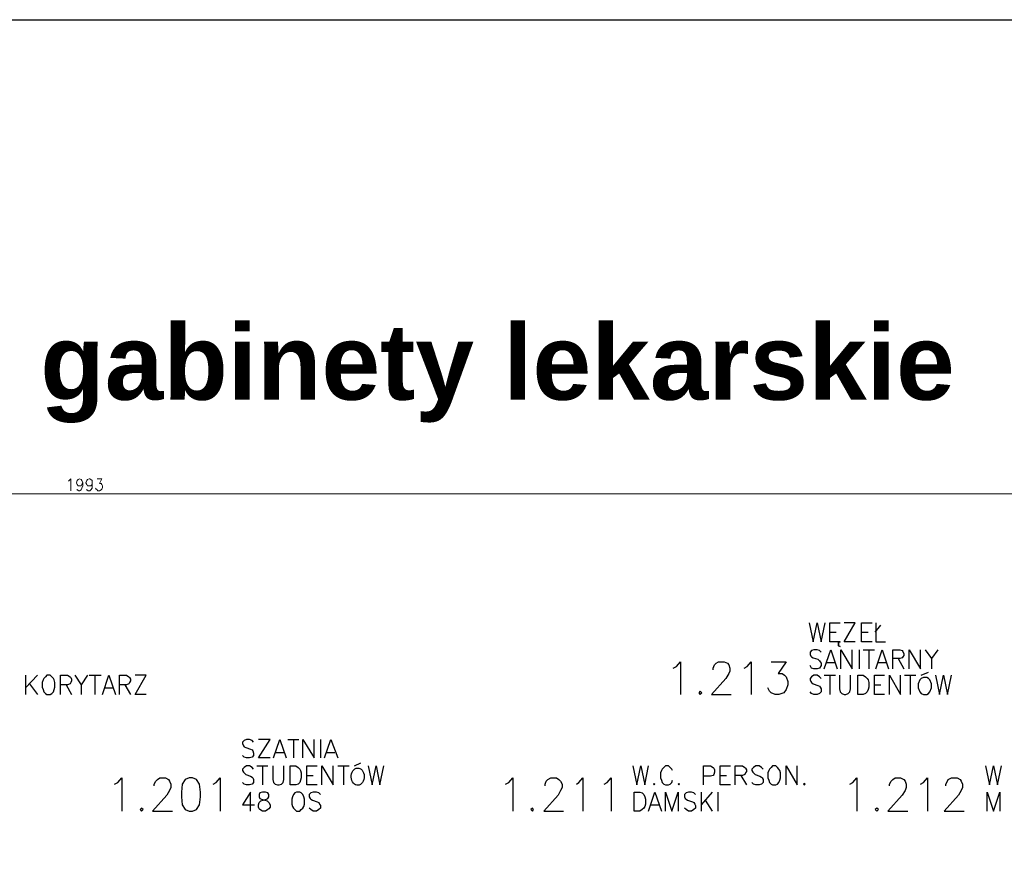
# Model space of a CAD drawing. Header units: millimetres. Extents: x 1 to 17496, y 1 to 30809.
# Tile 120 of 256: x 2871 to 3914, y 22553 to 23450. Entities that reach past the tile are written whole.
import ezdxf

# ---------------------------------------------------------------- set-up
doc = ezdxf.new("R2010")
doc.units = ezdxf.units.MM
for name, color, linetype in [('0_Przyz_Opisy oddziałów', 5, 'Continuous'), ('Opisy', 255, 'Continuous'), ('PDF _Geometria', 7, 'Continuous')]:
    doc.layers.add(name, color=color, linetype=linetype)
doc.styles.add('arial', font='arialbd.ttf')

msp = doc.modelspace()

# ---------------------------------------------------------------- linework, layer by layer
at = {"layer": 'Opisy', "lineweight": 25}
for points in [[(3707.6, 22811.1), (3711.8, 22790.9), (3716, 22811.1), (3720.3, 22790.9), (3724.5, 22811.1)], [(3740.5, 22790.9), (3738.8, 22790.1), (3738.8, 22786.7), (3740.5, 22785.9), (3738.8, 22786.7), (3738.8, 22790.1), (3740.5, 22790.9), (3729.5, 22790.9), (3729.5, 22811.1), (3740.5, 22811.1)], [(3756.5, 22790.9), (3744.7, 22790.9), (3756.5, 22811.1), (3744.7, 22811.1)], [(3774.2, 22790.9), (3763.2, 22790.9), (3763.2, 22811.1), (3774.2, 22811.1)], [(3777.5, 22801), (3783.4, 22808.6)], [(3778.4, 22811.1), (3778.4, 22790.9), (3788.5, 22790.9)], [(3729.5, 22801), (3736.3, 22801)], [(3763.2, 22801), (3770, 22801)], [(3720.3, 22780), (3718.6, 22781.7), (3716, 22782.5), (3712.7, 22782.5), (3710.2, 22781.7), (3708.5, 22780), (3708.5, 22777.4), (3709.3, 22775.8), (3710.2, 22774.9), (3711.8, 22774.1), (3716.9, 22772.4), (3718.6, 22770.7), (3719.4, 22769.9), (3720.3, 22768.2), (3720.3, 22765.7), (3718.6, 22763.1), (3716, 22762.3), (3712.7, 22762.3), (3710.2, 22763.1), (3708.5, 22765.7)], [(3723.6, 22762.3), (3730.4, 22782.5), (3737.1, 22762.3)], [(3741.3, 22762.3), (3741.3, 22782.5), (3753.1, 22762.3), (3753.1, 22782.5)], [(3760.7, 22782.5), (3760.7, 22762.3)], [(3764.9, 22782.5), (3776.7, 22782.5)], [(3770.8, 22782.5), (3770.8, 22762.3)], [(3778.4, 22762.3), (3785.1, 22782.5), (3791.8, 22762.3)], [(3796.1, 22762.3), (3796.1, 22782.5), (3803.6, 22782.5), (3806.2, 22781.7), (3807, 22780.8), (3807.9, 22778.3), (3807.9, 22776.6), (3807, 22774.9), (3806.2, 22774.1), (3803.6, 22773.2), (3796.1, 22773.2)], [(3813.7, 22762.3), (3813.7, 22782.5), (3825.5, 22762.3), (3825.5, 22782.5)], [(3830.6, 22782.5), (3837.3, 22773.2), (3837.3, 22762.3)], [(3844.1, 22782.5), (3837.3, 22773.2)], [(3563.6, 22763.1), (3567, 22764.8), (3571.2, 22769.9), (3571.2, 22735.3)], [(3605.7, 22761.4), (3605.7, 22763.1), (3607.4, 22766.5), (3609.1, 22768.2), (3611.6, 22769.9), (3617.5, 22769.9), (3620.9, 22768.2), (3622.6, 22766.5), (3623.4, 22763.1), (3623.4, 22759.8), (3622.6, 22757.2), (3619.2, 22752.2), (3604, 22735.3), (3625.1, 22735.3)], [(3638.6, 22763.1), (3641.9, 22764.8), (3646.1, 22769.9), (3646.1, 22735.3)], [(3667.2, 22769.9), (3683.2, 22769.9), (3674.8, 22757.2), (3679, 22757.2), (3681.5, 22755.5), (3683.2, 22753.9), (3684.9, 22748.8), (3684.9, 22745.4), (3683.2, 22740.4), (3680.7, 22737), (3675.6, 22735.3), (3671.4, 22735.3), (3667.2, 22737), (3665.5, 22738.7), (3663.8, 22742.1)], [(3726.2, 22769), (3734.6, 22769)], [(3780.9, 22769), (3789.3, 22769)], [(3802, 22773.2), (3807.9, 22762.3)], [(3826.4, 22755.5), (3834, 22758.9)], [(2877.2, 22755.5), (2877.2, 22735.3)], [(2889.8, 22755.5), (2877.2, 22742.1)], [(2881.4, 22746.3), (2889.8, 22735.3)], [(2914.3, 22735.3), (2914.3, 22755.5), (2921.8, 22755.5), (2924.4, 22753.9), (2925.2, 22753), (2926, 22751.3), (2926, 22749.6), (2925.2, 22748), (2924.4, 22746.3), (2921.8, 22745.4), (2914.3, 22745.4)], [(2929.4, 22755.5), (2936.1, 22745.4), (2936.1, 22735.3)], [(2942.9, 22755.5), (2936.1, 22745.4)], [(2944.6, 22755.5), (2957.2, 22755.5)], [(2950.5, 22755.5), (2950.5, 22735.3)], [(2958.9, 22735.3), (2965.6, 22755.5), (2972.4, 22735.3)], [(2976.6, 22735.3), (2976.6, 22755.5), (2984.2, 22755.5), (2986.7, 22753.9), (2987.5, 22753), (2988.4, 22751.3), (2988.4, 22749.6), (2987.5, 22748), (2986.7, 22746.3), (2984.2, 22745.4), (2976.6, 22745.4)], [(3005.2, 22735.3), (2993.4, 22735.3), (3005.2, 22755.5), (2993.4, 22755.5)], [(3720.3, 22752.2), (3718.6, 22753.9), (3716, 22755.5), (3712.7, 22755.5), (3710.2, 22753.9), (3708.5, 22752.2), (3708.5, 22750.5), (3709.3, 22748.8), (3710.2, 22748), (3711.8, 22746.3), (3716.9, 22744.6), (3718.6, 22743.8), (3719.4, 22742.9), (3720.3, 22741.2), (3720.3, 22737.9), (3718.6, 22736.2), (3716, 22735.3), (3712.7, 22735.3), (3710.2, 22736.2), (3708.5, 22737.9)], [(3723.6, 22755.5), (3735.4, 22755.5)], [(3729.5, 22755.5), (3729.5, 22735.3)], [(3739.6, 22755.5), (3739.6, 22741.2), (3740.5, 22737.9), (3742.2, 22736.2), (3744.7, 22735.3), (3746.4, 22735.3), (3748.9, 22736.2), (3750.6, 22737.9), (3751.4, 22741.2), (3751.4, 22755.5)], [(3787.6, 22735.3), (3776.7, 22735.3), (3776.7, 22755.5), (3787.6, 22755.5)], [(3792.7, 22735.3), (3792.7, 22755.5), (3804.5, 22735.3), (3804.5, 22755.5)], [(3808.7, 22755.5), (3820.5, 22755.5)], [(3814.6, 22755.5), (3814.6, 22735.3)], [(3841.5, 22755.5), (3845.8, 22735.3), (3850, 22755.5), (3854.2, 22735.3), (3858.4, 22755.5)], [(2920.1, 22745.4), (2926, 22735.3)], [(2961.4, 22742.1), (2969.8, 22742.1)], [(2982.5, 22745.4), (2988.4, 22735.3)], [(3776.7, 22745.4), (3783.4, 22745.4)], [(3118.9, 22684.8), (3117.2, 22686.5), (3114.7, 22687.3), (3111.3, 22687.3), (3108.8, 22686.5), (3107.1, 22684.8), (3107.1, 22683.1), (3108, 22680.6), (3108.8, 22679.7), (3110.5, 22678.9), (3115.5, 22677.2), (3117.2, 22676.4), (3118.1, 22675.5), (3118.9, 22673), (3118.9, 22670.5), (3117.2, 22668.8), (3114.7, 22668), (3111.3, 22668), (3108.8, 22668.8), (3107.1, 22670.5)], [(3136.6, 22668), (3124, 22668), (3136.6, 22687.3), (3124, 22687.3)], [(3140, 22668), (3146.7, 22687.3), (3153.4, 22668)], [(3155.1, 22687.3), (3166.9, 22687.3)], [(3161, 22687.3), (3161, 22668)], [(3171.1, 22668), (3171.1, 22687.3), (3182.9, 22668), (3182.9, 22687.3)], [(3189.7, 22687.3), (3189.7, 22668)], [(3193.9, 22668), (3200.6, 22687.3), (3208.2, 22668)], [(3142.5, 22673.8), (3150.9, 22673.8)], [(3196.4, 22673.8), (3204.8, 22673.8)], [(3225.9, 22659.5), (3232.6, 22662.9)], [(3118.9, 22656.2), (3117.2, 22657.8), (3114.7, 22659.5), (3111.3, 22659.5), (3108.8, 22657.8), (3107.1, 22656.2), (3107.1, 22654.5), (3108, 22652.8), (3108.8, 22652), (3110.5, 22650.3), (3115.5, 22648.6), (3117.2, 22647.7), (3118.1, 22646.9), (3118.9, 22645.2), (3118.9, 22641.8), (3117.2, 22640.2), (3114.7, 22639.3), (3111.3, 22639.3), (3108.8, 22640.2), (3107.1, 22641.8)], [(3122.3, 22659.5), (3134.1, 22659.5)], [(3128.2, 22659.5), (3128.2, 22639.3)], [(3139.1, 22659.5), (3139.1, 22645.2), (3140, 22641.8), (3141.7, 22640.2), (3144.2, 22639.3), (3145.9, 22639.3), (3148.4, 22640.2), (3150.1, 22641.8), (3150.9, 22645.2), (3150.9, 22659.5)], [(3186.3, 22639.3), (3175.3, 22639.3), (3175.3, 22659.5), (3186.3, 22659.5)], [(3191.3, 22639.3), (3191.3, 22659.5), (3203.1, 22639.3), (3203.1, 22659.5)], [(3208.2, 22659.5), (3220, 22659.5)], [(3214.1, 22659.5), (3214.1, 22639.3)], [(3240.2, 22659.5), (3244.4, 22639.3), (3248.6, 22659.5), (3252.8, 22639.3), (3257, 22659.5)], [(3520.7, 22659.5), (3524.9, 22639.3), (3529.1, 22659.5), (3533.3, 22639.3), (3537.5, 22659.5)], [(3562.8, 22654.5), (3561.9, 22656.2), (3560.2, 22657.8), (3558.6, 22659.5), (3555.2, 22659.5), (3553.5, 22657.8), (3551.8, 22656.2), (3551, 22654.5), (3550.1, 22652), (3550.1, 22646.9), (3551, 22644.4), (3551.8, 22641.8), (3553.5, 22640.2), (3555.2, 22639.3), (3558.6, 22639.3), (3560.2, 22640.2), (3561.9, 22641.8), (3562.8, 22644.4)], [(3595.6, 22639.3), (3595.6, 22659.5), (3603.2, 22659.5), (3605.7, 22657.8), (3606.6, 22657), (3607.4, 22655.3), (3607.4, 22652.8), (3606.6, 22650.3), (3605.7, 22649.4), (3603.2, 22648.6), (3595.6, 22648.6)], [(3624.2, 22639.3), (3613.3, 22639.3), (3613.3, 22659.5), (3624.2, 22659.5)], [(3629.3, 22639.3), (3629.3, 22659.5), (3636.9, 22659.5), (3639.4, 22657.8), (3640.2, 22657), (3641.1, 22655.3), (3641.1, 22653.6), (3640.2, 22652), (3639.4, 22650.3), (3636.9, 22649.4), (3629.3, 22649.4)], [(3658.8, 22656.2), (3657.1, 22657.8), (3654.6, 22659.5), (3651.2, 22659.5), (3648.7, 22657.8), (3647, 22656.2), (3647, 22654.5), (3647.8, 22652.8), (3648.7, 22652), (3650.4, 22650.3), (3655.4, 22648.6), (3657.1, 22647.7), (3657.9, 22646.9), (3658.8, 22645.2), (3658.8, 22641.8), (3657.1, 22640.2), (3654.6, 22639.3), (3651.2, 22639.3), (3648.7, 22640.2), (3647, 22641.8)], [(3683.2, 22639.3), (3683.2, 22659.5), (3695, 22639.3), (3695, 22659.5)], [(3894.6, 22659.5), (3898.8, 22639.3), (3903, 22659.5), (3907.2, 22639.3), (3911.4, 22659.5)], [(2971.5, 22640.2), (2974.9, 22641.8), (2979.1, 22646.9), (2979.1, 22611.5)], [(3013.6, 22638.5), (3013.6, 22640.2), (3015.3, 22643.5), (3017, 22645.2), (3019.5, 22646.9), (3025.4, 22646.9), (3028.8, 22645.2), (3029.6, 22643.5), (3031.3, 22640.2), (3031.3, 22636.8), (3029.6, 22633.4), (3027.1, 22628.4), (3011.9, 22611.5), (3033, 22611.5)], [(3076, 22640.2), (3079.3, 22641.8), (3083.5, 22646.9), (3083.5, 22611.5)], [(3175.3, 22649.4), (3182.1, 22649.4)], [(3385.9, 22640.2), (3389.3, 22641.8), (3393.5, 22646.9), (3393.5, 22611.5)], [(3428, 22638.5), (3428, 22640.2), (3428.9, 22643.5), (3430.5, 22645.2), (3433.9, 22646.9), (3439.8, 22646.9), (3442.3, 22645.2), (3444, 22643.5), (3445.7, 22640.2), (3445.7, 22636.8), (3444, 22633.4), (3441.5, 22628.4), (3426.3, 22611.5), (3447.4, 22611.5)], [(3460.9, 22640.2), (3463.4, 22641.8), (3467.6, 22646.9), (3467.6, 22611.5)], [(3490.3, 22640.2), (3493.7, 22641.8), (3497.9, 22646.9), (3497.9, 22611.5)], [(3613.3, 22649.4), (3620, 22649.4)], [(3635.2, 22649.4), (3641.1, 22639.3)], [(3750.6, 22640.2), (3753.9, 22641.8), (3758.2, 22646.9), (3758.2, 22611.5)], [(3792.7, 22638.5), (3792.7, 22640.2), (3794.4, 22643.5), (3796.1, 22645.2), (3798.6, 22646.9), (3804.5, 22646.9), (3807.9, 22645.2), (3809.5, 22643.5), (3810.4, 22640.2), (3810.4, 22636.8), (3809.5, 22633.4), (3806.2, 22628.4), (3791, 22611.5), (3812.1, 22611.5)], [(3825.5, 22640.2), (3828.9, 22641.8), (3833.1, 22646.9), (3833.1, 22611.5)], [(3852.5, 22638.5), (3852.5, 22640.2), (3854.2, 22643.5), (3855, 22645.2), (3858.4, 22646.9), (3864.3, 22646.9), (3867.6, 22645.2), (3868.5, 22643.5), (3870.2, 22640.2), (3870.2, 22636.8), (3868.5, 22633.4), (3866, 22628.4), (3850.8, 22611.5), (3871.9, 22611.5)], [(3115.5, 22611.5), (3115.5, 22631.7), (3107.1, 22618.3), (3119.8, 22618.3)], [(3189.7, 22629.2), (3188, 22630.9), (3185.4, 22631.7), (3182.1, 22631.7), (3179.6, 22630.9), (3177.9, 22629.2), (3177.9, 22626.7), (3178.7, 22625), (3179.6, 22624.2), (3181.2, 22623.3), (3186.3, 22621.6), (3188, 22620.8), (3188.8, 22619.1), (3189.7, 22617.4), (3189.7, 22614.9), (3188, 22613.2), (3185.4, 22611.5), (3182.1, 22611.5), (3179.6, 22613.2), (3177.9, 22614.9)], [(3537.5, 22611.5), (3544.2, 22631.7), (3551, 22611.5)], [(3555.2, 22611.5), (3555.2, 22631.7), (3561.9, 22611.5), (3568.7, 22631.7), (3568.7, 22611.5)], [(3587.2, 22629.2), (3585.5, 22630.9), (3583, 22631.7), (3579.6, 22631.7), (3577.1, 22630.9), (3575.4, 22629.2), (3575.4, 22626.7), (3576.2, 22625), (3577.1, 22624.2), (3578.8, 22623.3), (3583.8, 22621.6), (3585.5, 22620.8), (3586.3, 22619.1), (3587.2, 22617.4), (3587.2, 22614.9), (3585.5, 22613.2), (3583, 22611.5), (3579.6, 22611.5), (3577.1, 22613.2), (3575.4, 22614.9)], [(3593.1, 22631.7), (3593.1, 22611.5)], [(3604.9, 22631.7), (3593.1, 22618.3)], [(3610.8, 22631.7), (3610.8, 22611.5)], [(3896.3, 22611.5), (3896.3, 22631.7), (3903, 22611.5), (3909.8, 22631.7), (3909.8, 22611.5)], [(3597.3, 22623.3), (3604.9, 22611.5)], [(3540, 22618.3), (3548.4, 22618.3)]]:
    msp.add_lwpolyline(points, dxfattribs=at)
for points in [[(2899.9, 22755.5), (2898.2, 22753.9), (2896.6, 22752.2), (2895.7, 22750.5), (2894.9, 22748), (2894.9, 22742.9), (2895.7, 22740.4), (2896.6, 22737.9), (2898.2, 22736.2), (2899.9, 22735.3), (2903.3, 22735.3), (2905, 22736.2), (2906.7, 22737.9), (2907.5, 22740.4), (2908.4, 22742.9), (2908.4, 22748), (2907.5, 22750.5), (2906.7, 22752.2), (2905, 22753.9), (2903.3, 22755.5)], [(3759, 22735.3), (3759, 22755.5), (3764.9, 22755.5), (3767.4, 22753.9), (3769.1, 22752.2), (3770, 22750.5), (3770.8, 22748), (3770.8, 22742.9), (3770, 22740.4), (3769.1, 22737.9), (3767.4, 22736.2), (3764.9, 22735.3)], [(3828.9, 22753), (3826.4, 22752.2), (3824.7, 22750.5), (3823, 22746.3), (3823, 22742.1), (3824.7, 22737.9), (3826.4, 22736.2), (3828.9, 22735.3), (3832.3, 22735.3), (3834, 22736.2), (3835.6, 22737.9), (3837.3, 22742.1), (3837.3, 22746.3), (3835.6, 22750.5), (3834, 22752.2), (3832.3, 22753)], [(3592.2, 22738.7), (3590.6, 22737), (3592.2, 22735.3), (3593.9, 22737)], [(3157.7, 22639.3), (3157.7, 22659.5), (3163.5, 22659.5), (3166.1, 22657.8), (3167.8, 22656.2), (3168.6, 22654.5), (3169.4, 22652), (3169.4, 22646.9), (3168.6, 22644.4), (3167.8, 22641.8), (3166.1, 22640.2), (3163.5, 22639.3)], [(3668.9, 22659.5), (3667.2, 22657.8), (3665.5, 22656.2), (3664.7, 22654.5), (3663.8, 22652), (3663.8, 22646.9), (3664.7, 22644.4), (3665.5, 22641.8), (3667.2, 22640.2), (3668.9, 22639.3), (3672.3, 22639.3), (3673.9, 22640.2), (3675.6, 22641.8), (3676.5, 22644.4), (3677.3, 22646.9), (3677.3, 22652), (3676.5, 22654.5), (3675.6, 22656.2), (3673.9, 22657.8), (3672.3, 22659.5)], [(3050.7, 22646.9), (3046.5, 22645.2), (3043.1, 22640.2), (3042.3, 22631.7), (3042.3, 22626.7), (3043.1, 22618.3), (3046.5, 22613.2), (3050.7, 22611.5), (3054.1, 22611.5), (3058.3, 22613.2), (3061.6, 22618.3), (3062.5, 22626.7), (3062.5, 22631.7), (3061.6, 22640.2), (3058.3, 22645.2), (3054.1, 22646.9)], [(3128.2, 22631.7), (3125.6, 22630.9), (3124.8, 22629.2), (3124.8, 22626.7), (3125.6, 22625), (3127.3, 22624.2), (3130.7, 22623.3), (3133.2, 22622.5), (3134.9, 22620.8), (3136.6, 22618.3), (3136.6, 22615.7), (3134.9, 22614.1), (3134.1, 22613.2), (3131.5, 22611.5), (3128.2, 22611.5), (3125.6, 22613.2), (3124.8, 22614.1), (3124, 22615.7), (3124, 22618.3), (3124.8, 22620.8), (3126.5, 22622.5), (3129, 22623.3), (3132.4, 22624.2), (3134.1, 22625), (3134.9, 22626.7), (3134.9, 22629.2), (3134.1, 22630.9), (3131.5, 22631.7)], [(3164.4, 22631.7), (3162.7, 22630.9), (3161, 22629.2), (3160.2, 22626.7), (3159.3, 22624.2), (3159.3, 22619.1), (3160.2, 22616.6), (3161, 22614.9), (3162.7, 22613.2), (3164.4, 22611.5), (3167.8, 22611.5), (3169.4, 22613.2), (3171.1, 22614.9), (3172, 22616.6), (3172.8, 22619.1), (3172.8, 22624.2), (3172, 22626.7), (3171.1, 22629.2), (3169.4, 22630.9), (3167.8, 22631.7)], [(3522.3, 22611.5), (3522.3, 22631.7), (3528.2, 22631.7), (3530.8, 22630.9), (3532.4, 22629.2), (3533.3, 22626.7), (3534.1, 22624.2), (3534.1, 22619.1), (3533.3, 22616.6), (3532.4, 22614.9), (3530.8, 22613.2), (3528.2, 22611.5)], [(3543.4, 22641), (3542.6, 22640.2), (3543.4, 22639.3), (3544.2, 22640.2)], [(3569.5, 22641), (3568.7, 22640.2), (3569.5, 22639.3), (3570.3, 22640.2)], [(3702.6, 22641), (3701.7, 22640.2), (3702.6, 22639.3), (3703.4, 22640.2)], [(3000.2, 22614.9), (2998.5, 22613.2), (3000.2, 22611.5), (3001.8, 22613.2)], [(3414.5, 22614.9), (3412.8, 22613.2), (3414.5, 22611.5), (3415.4, 22613.2)], [(3779.2, 22614.9), (3777.5, 22613.2), (3779.2, 22611.5), (3780.9, 22613.2)]]:
    msp.add_lwpolyline(points, close=True, dxfattribs=at)
msp.add_ellipse((3229.2, 22648.1), major_axis=(0, -9.13), ratio=0.758288, start_param=3.387205, end_param=9.67039, dxfattribs=at)
at = {"layer": 'PDF _Geometria'}
msp.add_lwpolyline([(1887, 23449.8), (14038.1, 23449.8), (14038.1, 19447), (1887, 19447)], close=True, dxfattribs=at)
at = {"layer": 'PDF _Geometria', "lineweight": 18}
for points in [[(2922.7, 22961), (2923.5, 22961.9), (2925.2, 22963.6), (2925.2, 22950.9)], [(2937.8, 22959.4), (2937, 22957.7), (2936.1, 22956), (2932.8, 22956), (2931.9, 22957.7), (2931.1, 22959.4), (2931.9, 22961.9), (2932.8, 22962.7), (2934.5, 22963.6), (2936.1, 22962.7), (2937, 22961.9), (2937.8, 22959.4), (2937.8, 22956), (2937, 22953.5), (2936.1, 22951.8), (2934.5, 22950.9), (2933.6, 22950.9), (2931.9, 22951.8), (2931.9, 22952.6)], [(2947.9, 22959.4), (2947.9, 22957.7), (2946.3, 22956), (2942.9, 22956), (2942, 22957.7), (2941.2, 22959.4), (2942, 22961.9), (2942.9, 22962.7), (2944.6, 22963.6), (2945.4, 22963.6), (2946.3, 22962.7), (2947.9, 22961.9), (2947.9, 22953.5), (2946.3, 22951.8), (2945.4, 22950.9), (2943.7, 22950.9), (2942, 22951.8), (2942, 22952.6)], [(2953, 22963.6), (2958, 22963.6), (2955.5, 22958.5), (2957.2, 22958.5), (2958, 22957.7), (2958.9, 22956), (2958.9, 22954.3), (2958, 22952.6), (2957.2, 22951.8), (2955.5, 22950.9), (2953.8, 22950.9), (2953, 22951.8), (2952.2, 22952.6), (2951.3, 22953.5)], [(4420.1, 22947.6), (4407.5, 22947.6), (3937.6, 22947.6), (3925.8, 22947.6), (1955.8, 22947.6), (1943.2, 22947.6)]]:
    msp.add_lwpolyline(points, dxfattribs=at)

# ---------------------------------------------------------------- texts
at = {"layer": '0_Przyz_Opisy oddziałów', "style": 'arial'}
msp.add_text('Szatnie i gabinety lekarskie', height=80, dxfattribs=at).set_placement((2408.5, 23047.3))

doc.saveas('drawing.dxf')
